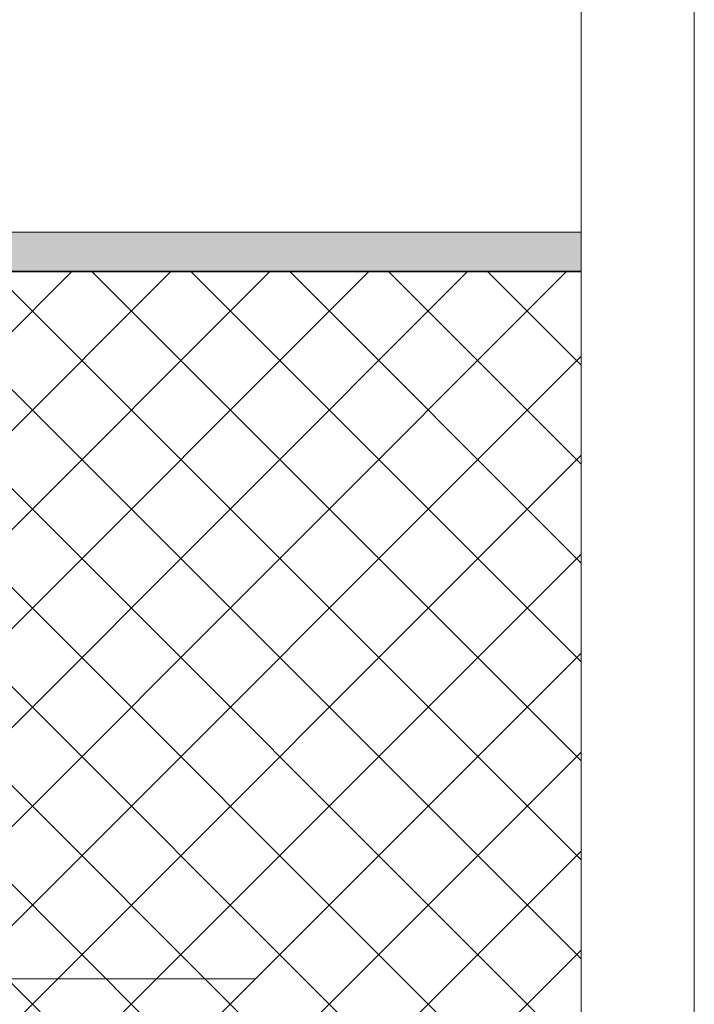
# Model space of a CAD drawing. Header units: millimetres. Extents: x -1427 to 10229, y -1578 to 5221.
# Tile 70 of 129: x 1575 to 1596, y -603 to -572. Entities that reach past the tile are written whole.
import ezdxf

# ---------------------------------------------------------------- set-up
doc = ezdxf.new("R2010")
doc.units = ezdxf.units.MM
doc.linetypes.add('DASHDOT', pattern=[25.4, 12.7, -6.35, 0, -6.35])
doc.linetypes.add('DASHED', pattern=[19.05, 12.7, -6.35])
for name, color, linetype, lineweight in [('0-S-linia-beton', 1, 'Continuous', 35), ('2_hatch_zelbet_obrys', 242, 'DASHED', 9), ('A_wymiary', 7, 'Continuous', 5), ('Oś', 1, 'DASHDOT', 9), ('ramka skrajna', 7, 'Continuous', 20), ('Tynk', 8, 'Continuous', 18), ('Ściana', 37, 'Continuous', 18)]:
    doc.layers.add(name, color=color, linetype=linetype, lineweight=lineweight)

msp = doc.modelspace()

# ---------------------------------------------------------------- hatches: boundary and pattern name
at = {"layer": 'Tynk'}
h = msp.add_hatch(dxfattribs=at)
h.set_pattern_fill('AR-SAND', color=256, scale=0.01, angle=180, style=0)
h.set_pattern_definition([(217.5, (757.25906, -955.5391), (0.01600031, -0.48941324), [0, -0.38608, 0, -0.4318, 0, -0.41275]), (187.5, (757.25906, -955.5391), (-0.4495233, -0.7168251), [0, -0.20828, 0, -0.34798, 0, -0.13335]), (147.5, (757.5715, -955.5391), (-0.79099237, -0.00143718), [0, -0.127, 0, -0.4572, 0, -0.5969]), (137.5, (757.5715, -955.5391), (-0.76355645, -0.2229293), [0, -0.0635, 0, -0.29972, 0, -0.3429])])
h.paths.add_polyline_path([(1592.74991, -578.61632), (1592.74991, -579.86632), (1557.54662, -579.86632), (1557.54662, -578.61632)])
at = {"layer": 'Ściana'}
h = msp.add_hatch(dxfattribs=at)
h.set_pattern_fill('ANSI37', color=256, scale=0.7, angle=270, style=0)
h.set_pattern_definition([(225, (-4959.1632, 31842.9903), (1.57154482, -1.57154482), []), (315, (-4959.1632, 31842.9903), (1.57154482, 1.57154482), [])])
h.paths.add_polyline_path([(1592.74991, -604.86631), (1592.74991, -579.86632), (1559.54589, -579.86632), (1559.54589, -604.86631)])

# ---------------------------------------------------------------- linework, layer by layer
at = {"layer": '0-S-linia-beton'}
msp.add_lwpolyline([(1592.74991, -579.86632), (1559.54589, -579.86632)], dxfattribs=at)
at = {"layer": '2_hatch_zelbet_obrys'}
msp.add_lwpolyline([(1592.74991, -579.86632), (1559.54589, -579.86632), (1559.54589, -604.86631), (1592.74991, -604.86631)], dxfattribs=at)
at = {"layer": 'A_wymiary'}
msp.add_lwpolyline([(1478.24497, -602.32556), (1582.42708, -602.32556)], dxfattribs=at)
at = {"layer": 'Oś', "ltscale": 10}
msp.add_lwpolyline([(1443.74003, -557.95563), (1592.74991, -557.95563), (1592.74991, -644.31886), (1443.74003, -644.31886)], close=True, dxfattribs=at)
at = {"layer": 'ramka skrajna'}
for points in [[(1440.11529, -541.96387), (1596.34812, -541.96387), (1596.34812, -657.07587), (1440.11529, -657.07587)], [(1440.11529, -547.96387), (1596.34812, -547.96387), (1596.34812, -651.07587), (1440.11529, -651.07587)]]:
    msp.add_lwpolyline(points, close=True, dxfattribs=at)
at = {"layer": 'Tynk'}
msp.add_lwpolyline([(1557.54662, -578.61632), (1557.54662, -579.86632), (1592.74991, -579.86632), (1592.74991, -578.61632), (1557.54662, -578.61632)], dxfattribs=at)

doc.saveas('drawing.dxf')
